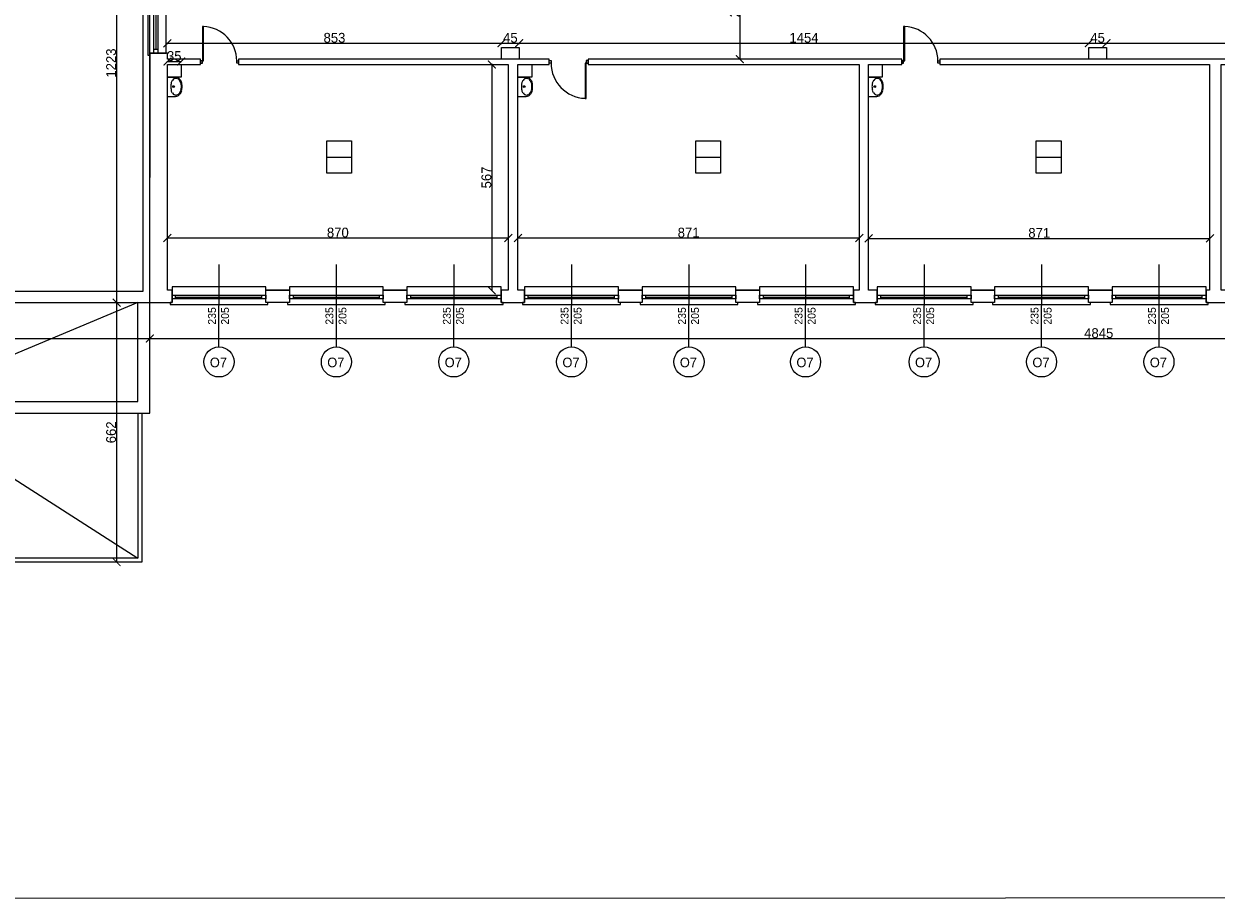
# Model space of a CAD drawing. Header units: centimetres. Extents: x -17621 to 77377, y -18613 to 66.
# Tile 114 of 173: x 28594 to 31638, y -18613 to -16378. Entities that reach past the tile are written whole.
import ezdxf

# ---------------------------------------------------------------- set-up
doc = ezdxf.new("R2010")
doc.units = ezdxf.units.CM
doc.layers.add('0-wymiarowanie rys.CAD', color=5, linetype='Continuous', lineweight=0, true_color=0x0000ff)
for name, color, linetype, lineweight in [('a_drzwi i okna', 2, 'Continuous', 0), ('a_inwentaryzacja', 141, 'Continuous', 0), ('a_wymiarowanie', 211, 'Continuous', 0), ('drzwi', 2, 'Continuous', 0), ('pomieszczenia', 191, 'Continuous', 5)]:
    doc.layers.add(name, color=color, linetype=linetype, lineweight=lineweight)
for name, color, linetype in [('PDF3_A220 ŚCIANY WEWNĘTRZNE', 7, 'Continuous'), ('PDF3_A310 STOLARKA ZEWNĘTRZNA', 7, 'Continuous'), ('PDF3_A720 MEBLE', 7, 'Continuous'), ('PDF3_WIDOKOWA', 7, 'Continuous')]:
    doc.layers.add(name, color=color, linetype=linetype)
doc.styles.add('PDF Century Gothic', font='GOTHIC.TTF')
doc.dimstyles.new('ISO-25', dxfattribs={"dimtxt": 25, "dimasz": 20, "dimexe": 0.6, "dimexo": 0.375, "dimtad": 1, "dimdec": 0, "dimtxsty": 'PDF Century Gothic', "dimblk": 'ARCHTICK', "dimcen": 2.5, "dimadec": 1, "dimazin": 0, "dimtfac": 1, "dimtdec": 0, "dimtmove": 0, "dimatfit": 3, "dimldrblk": 'ARCHTICK', "dimfxl": 2, "dimfxlon": 1, "dimarcsym": 0})

# ---------------------------------------------------------------- blocks, each defined once
blk = doc.blocks.new('_ArchTick')
at = {"color": 0, "linetype": 'ByBlock', "const_width": 0.15}
blk.add_lwpolyline([(-0.5, -0.5), (0.5, 0.5)], dxfattribs=at)
blk = doc.blocks.new('*D287')
at = {"layer": 'a_wymiarowanie', "color": 0, "lineweight": -2, "transparency": 16777216}
for p, q in [((28960.8, -16429.7), (28960.8, -16427.1)), ((28960.8, -16427.7), (29813.8, -16427.7)), ((29813.8, -16429.7), (29813.8, -16427.1))]:
    blk.add_line(p, q, dxfattribs=at)
at = {"layer": 'Defpoints', "color": 0, "transparency": 16777216}
for p in [(29813.8, -16427.7), (28960.8, -16453.3), (29813.8, -16453.5)]:
    blk.add_point(p, dxfattribs=at)
at = {"layer": 'a_wymiarowanie', "color": 0, "lineweight": -2, "transparency": 16777216, "xscale": 20, "yscale": 20, "zscale": 20, "rotation": 180}
blk.add_blockref('_ArchTick', (28960.8, -16427.7), dxfattribs=at)
at = {"layer": 'a_wymiarowanie', "color": 0, "lineweight": -2, "transparency": 16777216, "xscale": 20, "yscale": 20, "zscale": 20}
blk.add_blockref('_ArchTick', (29813.8, -16427.7), dxfattribs=at)
at = {"layer": 'a_wymiarowanie', "color": 0, "lineweight": 0, "transparency": 16777216, "insert": (29387.3, -16414), "char_height": 25, "attachment_point": 5, "style": 'PDF Century Gothic'}
blk.add_mtext('853', dxfattribs=at)
blk = doc.blocks.new('*D288')
at = {"layer": 'a_wymiarowanie', "color": 0, "lineweight": -2, "transparency": 16777216}
for p, q in [((29813.8, -16429.7), (29813.8, -16427.1)), ((29813.8, -16427.7), (29858.8, -16427.7)), ((29858.8, -16429.7), (29858.8, -16427.1))]:
    blk.add_line(p, q, dxfattribs=at)
at = {"layer": 'Defpoints', "color": 0, "transparency": 16777216}
for p in [(29858.8, -16427.7), (29813.8, -16453.5), (29858.8, -16438.5)]:
    blk.add_point(p, dxfattribs=at)
at = {"layer": 'a_wymiarowanie', "color": 0, "lineweight": -2, "transparency": 16777216, "xscale": 20, "yscale": 20, "zscale": 20, "rotation": 180}
blk.add_blockref('_ArchTick', (29813.8, -16427.7), dxfattribs=at)
at = {"layer": 'a_wymiarowanie', "color": 0, "lineweight": -2, "transparency": 16777216, "xscale": 20, "yscale": 20, "zscale": 20}
blk.add_blockref('_ArchTick', (29858.8, -16427.7), dxfattribs=at)
at = {"layer": 'a_wymiarowanie', "color": 0, "lineweight": 0, "transparency": 16777216, "insert": (29836.3, -16414), "char_height": 25, "attachment_point": 5, "style": 'PDF Century Gothic'}
blk.add_mtext('45', dxfattribs=at)
blk = doc.blocks.new('*D289')
at = {"layer": 'a_wymiarowanie', "color": 0, "lineweight": -2, "transparency": 16777216}
for p, q in [((29858.8, -16429.7), (29858.8, -16427.1)), ((29858.8, -16427.7), (31312.8, -16427.7)), ((31312.8, -16429.7), (31312.8, -16427.1))]:
    blk.add_line(p, q, dxfattribs=at)
at = {"layer": 'Defpoints', "color": 0, "transparency": 16777216}
for p in [(31312.8, -16427.7), (29858.8, -16438.5), (31312.8, -16438.5)]:
    blk.add_point(p, dxfattribs=at)
at = {"layer": 'a_wymiarowanie', "color": 0, "lineweight": -2, "transparency": 16777216, "xscale": 20, "yscale": 20, "zscale": 20, "rotation": 180}
blk.add_blockref('_ArchTick', (29858.8, -16427.7), dxfattribs=at)
at = {"layer": 'a_wymiarowanie', "color": 0, "lineweight": -2, "transparency": 16777216, "xscale": 20, "yscale": 20, "zscale": 20}
blk.add_blockref('_ArchTick', (31312.8, -16427.7), dxfattribs=at)
at = {"layer": 'a_wymiarowanie', "color": 0, "lineweight": 0, "transparency": 16777216, "insert": (30585.8, -16414), "char_height": 25, "attachment_point": 5, "style": 'PDF Century Gothic'}
blk.add_mtext('1454', dxfattribs=at)
blk = doc.blocks.new('*D290')
at = {"layer": 'a_wymiarowanie', "color": 0, "lineweight": -2, "transparency": 16777216}
for p, q in [((31312.8, -16429.7), (31312.8, -16427.1)), ((31312.8, -16427.7), (31357.8, -16427.7)), ((31357.8, -16429.7), (31357.8, -16427.1))]:
    blk.add_line(p, q, dxfattribs=at)
at = {"layer": 'Defpoints', "color": 0, "transparency": 16777216}
for p in [(31357.8, -16427.7), (31312.8, -16438.5), (31357.8, -16438.5)]:
    blk.add_point(p, dxfattribs=at)
at = {"layer": 'a_wymiarowanie', "color": 0, "lineweight": -2, "transparency": 16777216, "xscale": 20, "yscale": 20, "zscale": 20, "rotation": 180}
blk.add_blockref('_ArchTick', (31312.8, -16427.7), dxfattribs=at)
at = {"layer": 'a_wymiarowanie', "color": 0, "lineweight": -2, "transparency": 16777216, "xscale": 20, "yscale": 20, "zscale": 20}
blk.add_blockref('_ArchTick', (31357.8, -16427.7), dxfattribs=at)
at = {"layer": 'a_wymiarowanie', "color": 0, "lineweight": 0, "transparency": 16777216, "insert": (31335.3, -16414), "char_height": 25, "attachment_point": 5, "style": 'PDF Century Gothic'}
blk.add_mtext('45', dxfattribs=at)
blk = doc.blocks.new('*D291')
at = {"layer": 'a_wymiarowanie', "color": 0, "lineweight": -2, "transparency": 16777216}
for p, q in [((31357.8, -16429.7), (31357.8, -16427.1)), ((31357.8, -16427.7), (32829.8, -16427.7)), ((32829.8, -16429.7), (32829.8, -16427.1))]:
    blk.add_line(p, q, dxfattribs=at)
at = {"layer": 'Defpoints', "color": 0, "transparency": 16777216}
for p in [(32829.8, -16427.7), (31357.8, -16438.5), (32829.8, -16438.5)]:
    blk.add_point(p, dxfattribs=at)
at = {"layer": 'a_wymiarowanie', "color": 0, "lineweight": -2, "transparency": 16777216, "xscale": 20, "yscale": 20, "zscale": 20, "rotation": 180}
blk.add_blockref('_ArchTick', (31357.8, -16427.7), dxfattribs=at)
at = {"layer": 'a_wymiarowanie', "color": 0, "lineweight": -2, "transparency": 16777216, "xscale": 20, "yscale": 20, "zscale": 20}
blk.add_blockref('_ArchTick', (32829.8, -16427.7), dxfattribs=at)
at = {"layer": 'a_wymiarowanie', "color": 0, "lineweight": 0, "transparency": 16777216, "insert": (32093.8, -16414), "char_height": 25, "attachment_point": 5, "style": 'PDF Century Gothic'}
blk.add_mtext('1472', dxfattribs=at)
blk = doc.blocks.new('*D77')
at = {"layer": 'a_wymiarowanie', "color": 0, "lineweight": -2, "transparency": 16777216}
for p, q in [((28960.8, -16926.9), (28960.8, -16924.3)), ((28960.8, -16924.9), (29831.1, -16924.9)), ((29831.1, -16926.9), (29831.1, -16924.3))]:
    blk.add_line(p, q, dxfattribs=at)
at = {"layer": 'Defpoints', "color": 0, "transparency": 16777216}
for p in [(29831.1, -16924.9), (28960.8, -17058.6), (29831.1, -17058.6)]:
    blk.add_point(p, dxfattribs=at)
at = {"layer": 'a_wymiarowanie', "color": 0, "lineweight": -2, "transparency": 16777216, "xscale": 20, "yscale": 20, "zscale": 20, "rotation": 180}
blk.add_blockref('_ArchTick', (28960.8, -16924.9), dxfattribs=at)
at = {"layer": 'a_wymiarowanie', "color": 0, "lineweight": -2, "transparency": 16777216, "xscale": 20, "yscale": 20, "zscale": 20}
blk.add_blockref('_ArchTick', (29831.1, -16924.9), dxfattribs=at)
at = {"layer": 'a_wymiarowanie', "color": 0, "lineweight": 0, "transparency": 16777216, "insert": (29395.9, -16911.2), "char_height": 25, "attachment_point": 5, "style": 'PDF Century Gothic'}
blk.add_mtext('870', dxfattribs=at)
blk = doc.blocks.new('*D78')
at = {"layer": 'a_wymiarowanie', "color": 0, "lineweight": -2, "transparency": 16777216}
for p, q in [((29855.7, -16926.9), (29855.7, -16924.3)), ((29855.7, -16924.9), (30726.9, -16924.9)), ((30726.9, -16926.9), (30726.9, -16924.3))]:
    blk.add_line(p, q, dxfattribs=at)
at = {"layer": 'Defpoints', "color": 0, "transparency": 16777216}
for p in [(30726.9, -16924.9), (29855.7, -17058.6), (30726.9, -17058.6)]:
    blk.add_point(p, dxfattribs=at)
at = {"layer": 'a_wymiarowanie', "color": 0, "lineweight": -2, "transparency": 16777216, "xscale": 20, "yscale": 20, "zscale": 20, "rotation": 180}
blk.add_blockref('_ArchTick', (29855.7, -16924.9), dxfattribs=at)
at = {"layer": 'a_wymiarowanie', "color": 0, "lineweight": -2, "transparency": 16777216, "xscale": 20, "yscale": 20, "zscale": 20}
blk.add_blockref('_ArchTick', (30726.9, -16924.9), dxfattribs=at)
at = {"layer": 'a_wymiarowanie', "color": 0, "lineweight": 0, "transparency": 16777216, "insert": (30291.3, -16911.2), "char_height": 25, "attachment_point": 5, "style": 'PDF Century Gothic'}
blk.add_mtext('871', dxfattribs=at)
blk = doc.blocks.new('*D79')
at = {"layer": 'a_wymiarowanie', "color": 0, "lineweight": -2, "transparency": 16777216}
for p, q in [((30750.6, -16927.8), (30750.6, -16925.2)), ((30750.6, -16925.8), (31621.9, -16925.8)), ((31621.9, -16927.8), (31621.9, -16925.2))]:
    blk.add_line(p, q, dxfattribs=at)
at = {"layer": 'Defpoints', "color": 0, "transparency": 16777216}
for p in [(31621.9, -16925.8), (30750.6, -17058.6), (31621.9, -17058.6)]:
    blk.add_point(p, dxfattribs=at)
at = {"layer": 'a_wymiarowanie', "color": 0, "lineweight": -2, "transparency": 16777216, "xscale": 20, "yscale": 20, "zscale": 20, "rotation": 180}
blk.add_blockref('_ArchTick', (30750.6, -16925.8), dxfattribs=at)
at = {"layer": 'a_wymiarowanie', "color": 0, "lineweight": -2, "transparency": 16777216, "xscale": 20, "yscale": 20, "zscale": 20}
blk.add_blockref('_ArchTick', (31621.9, -16925.8), dxfattribs=at)
at = {"layer": 'a_wymiarowanie', "color": 0, "lineweight": 0, "transparency": 16777216, "insert": (31186.3, -16912), "char_height": 25, "attachment_point": 5, "style": 'PDF Century Gothic'}
blk.add_mtext('871', dxfattribs=at)
blk = doc.blocks.new('*D269')
at = {"layer": 'a_wymiarowanie', "color": 0, "lineweight": -2, "transparency": 16777216}
for p, q in [((28960.8, -16476.3), (28960.8, -16473.7)), ((28960.8, -16474.3), (28995.8, -16474.3)), ((28995.8, -16476.3), (28995.8, -16473.7))]:
    blk.add_line(p, q, dxfattribs=at)
at = {"layer": 'Defpoints', "color": 0, "transparency": 16777216}
for p in [(28960.8, -16482.1), (28995.8, -16474.3), (28995.8, -16482.1)]:
    blk.add_point(p, dxfattribs=at)
at = {"layer": 'a_wymiarowanie', "color": 0, "lineweight": -2, "transparency": 16777216, "xscale": 20, "yscale": 20, "zscale": 20, "rotation": 180}
blk.add_blockref('_ArchTick', (28960.8, -16474.3), dxfattribs=at)
at = {"layer": 'a_wymiarowanie', "color": 0, "lineweight": -2, "transparency": 16777216, "xscale": 20, "yscale": 20, "zscale": 20}
blk.add_blockref('_ArchTick', (28995.8, -16474.3), dxfattribs=at)
at = {"layer": 'a_wymiarowanie', "color": 0, "lineweight": 0, "transparency": 16777216, "insert": (28978.3, -16460.5), "char_height": 25, "attachment_point": 5, "style": 'PDF Century Gothic'}
blk.add_mtext('35', dxfattribs=at)
blk = doc.blocks.new('*D276')
at = {"layer": 'a_wymiarowanie', "color": 0, "lineweight": -2, "transparency": 16777216}
for p, q in [((30424.1, -16198.4), (30421.5, -16198.4)), ((30422.1, -16198.4), (30422.1, -16468.5)), ((30424.1, -16468.5), (30421.5, -16468.5))]:
    blk.add_line(p, q, dxfattribs=at)
at = {"layer": 'Defpoints', "color": 0, "transparency": 16777216}
for p in [(30432.3, -16198.4), (30422.1, -16468.5), (30432.3, -16468.5)]:
    blk.add_point(p, dxfattribs=at)
at = {"layer": 'a_wymiarowanie', "color": 0, "lineweight": -2, "transparency": 16777216, "xscale": 20, "yscale": 20, "zscale": 20}
for p, rotation in [((30422.1, -16198.4), 90), ((30422.1, -16468.5), 270)]:
    blk.add_blockref('_ArchTick', p, dxfattribs=dict(at, rotation=rotation))
at = {"layer": 'a_wymiarowanie', "color": 0, "lineweight": 0, "transparency": 16777216, "insert": (30408.4, -16333.5), "char_height": 25, "attachment_point": 5, "rotation": 90, "style": 'PDF Century Gothic'}
blk.add_mtext('270', dxfattribs=at)
blk = doc.blocks.new('*D279')
at = {"layer": 'a_wymiarowanie', "color": 0, "lineweight": -2, "transparency": 16777216}
for p, q in [((29790.9, -16482.1), (29788.3, -16482.1)), ((29788.9, -16482.1), (29788.9, -17058.6)), ((29790.9, -17058.6), (29788.3, -17058.6))]:
    blk.add_line(p, q, dxfattribs=at)
at = {"layer": 'Defpoints', "color": 0, "transparency": 16777216}
for p in [(29831.1, -16482.1), (29788.9, -17058.6), (29831.1, -17058.6)]:
    blk.add_point(p, dxfattribs=at)
at = {"layer": 'a_wymiarowanie', "color": 0, "lineweight": -2, "transparency": 16777216, "xscale": 20, "yscale": 20, "zscale": 20}
for p, rotation in [((29788.9, -16482.1), 90), ((29788.9, -17058.6), 270)]:
    blk.add_blockref('_ArchTick', p, dxfattribs=dict(at, rotation=rotation))
at = {"layer": 'a_wymiarowanie', "color": 0, "lineweight": 0, "transparency": 16777216, "insert": (29775.2, -16770.4), "char_height": 25, "attachment_point": 5, "rotation": 90, "style": 'PDF Century Gothic'}
blk.add_mtext('567', dxfattribs=at)
blk = doc.blocks.new('*D1083')
at = {"layer": '0-wymiarowanie rys.CAD', "color": 0, "linetype": 'Continuous', "lineweight": -2, "transparency": 16777216}
for p, q in [((28833, -15866.5), (28830.4, -15866.5)), ((28831, -15866.5), (28831, -17090)), ((28833, -17090), (28830.4, -17090))]:
    blk.add_line(p, q, dxfattribs=at)
at = {"layer": 'Defpoints', "color": 0, "linetype": 'Continuous', "transparency": 16777216}
for p in [(28917.6, -15866.5), (28831, -17090), (28915.1, -17090)]:
    blk.add_point(p, dxfattribs=at)
at = {"layer": '0-wymiarowanie rys.CAD', "color": 0, "linetype": 'Continuous', "lineweight": -2, "transparency": 16777216, "xscale": 20, "yscale": 20, "zscale": 20}
for p, rotation in [((28831, -15866.5), 90), ((28831, -17090), 270)]:
    blk.add_blockref('_ArchTick', p, dxfattribs=dict(at, rotation=rotation))
at = {"layer": '0-wymiarowanie rys.CAD', "color": 0, "linetype": 'Continuous', "transparency": 16777216, "insert": (28817.3, -16478.3), "char_height": 25, "attachment_point": 5, "rotation": 90, "style": 'PDF Century Gothic'}
blk.add_mtext('1223', dxfattribs=at)
blk = doc.blocks.new('*D1084')
at = {"layer": '0-wymiarowanie rys.CAD', "color": 0, "linetype": 'Continuous', "lineweight": -2, "transparency": 16777216}
for p, q in [((28915.9, -17179.7), (28915.9, -17182.3)), ((28915.9, -17181.7), (33760.5, -17181.7)), ((33760.5, -17179.7), (33760.5, -17182.3))]:
    blk.add_line(p, q, dxfattribs=at)
at = {"layer": 'Defpoints', "color": 0, "linetype": 'Continuous', "transparency": 16777216}
for p in [(28915.9, -17090), (33760.5, -17090), (33760.5, -17181.7)]:
    blk.add_point(p, dxfattribs=at)
at = {"layer": '0-wymiarowanie rys.CAD', "color": 0, "linetype": 'Continuous', "lineweight": -2, "transparency": 16777216, "xscale": 20, "yscale": 20, "zscale": 20, "rotation": 180}
blk.add_blockref('_ArchTick', (28915.9, -17181.7), dxfattribs=at)
at = {"layer": '0-wymiarowanie rys.CAD', "color": 0, "linetype": 'Continuous', "lineweight": -2, "transparency": 16777216, "xscale": 20, "yscale": 20, "zscale": 20}
blk.add_blockref('_ArchTick', (33760.5, -17181.7), dxfattribs=at)
at = {"layer": '0-wymiarowanie rys.CAD', "color": 0, "linetype": 'Continuous', "transparency": 16777216, "insert": (31338.2, -17167.9), "char_height": 25, "attachment_point": 5, "style": 'PDF Century Gothic'}
blk.add_mtext('4845', dxfattribs=at)
blk = doc.blocks.new('*D1173')
at = {"layer": '0-wymiarowanie rys.CAD', "color": 0, "linetype": 'Continuous', "lineweight": -2, "transparency": 16777216}
for p, q in [((28833, -17090), (28830.4, -17090)), ((28831, -17090), (28831, -17752.1)), ((28833, -17752.1), (28830.4, -17752.1))]:
    blk.add_line(p, q, dxfattribs=at)
at = {"layer": 'Defpoints', "color": 0, "linetype": 'Continuous', "transparency": 16777216}
for p in [(28885.4, -17090), (28831, -17752.1), (28885.4, -17752.1)]:
    blk.add_point(p, dxfattribs=at)
at = {"layer": '0-wymiarowanie rys.CAD', "color": 0, "linetype": 'Continuous', "lineweight": -2, "transparency": 16777216, "xscale": 20, "yscale": 20, "zscale": 20}
for p, rotation in [((28831, -17090), 90), ((28831, -17752.1), 270)]:
    blk.add_blockref('_ArchTick', p, dxfattribs=dict(at, rotation=rotation))
at = {"layer": '0-wymiarowanie rys.CAD', "color": 0, "linetype": 'Continuous', "transparency": 16777216, "insert": (28817.3, -17421), "char_height": 25, "attachment_point": 5, "rotation": 90, "style": 'PDF Century Gothic'}
blk.add_mtext('662', dxfattribs=at)
blk = doc.blocks.new('*D1175')
at = {"layer": '0-wymiarowanie rys.CAD', "color": 0, "linetype": 'Continuous', "lineweight": -2, "transparency": 16777216}
for p, q in [((27648.5, -17179.7), (27648.5, -17182.3)), ((27648.5, -17181.7), (28915.9, -17181.7)), ((28915.9, -17179.7), (28915.9, -17182.3))]:
    blk.add_line(p, q, dxfattribs=at)
at = {"layer": 'Defpoints', "color": 0, "linetype": 'Continuous', "transparency": 16777216}
for p in [(27648.5, -17090), (28915.9, -17090), (28915.9, -17181.7)]:
    blk.add_point(p, dxfattribs=at)
at = {"layer": '0-wymiarowanie rys.CAD', "color": 0, "linetype": 'Continuous', "lineweight": -2, "transparency": 16777216, "xscale": 20, "yscale": 20, "zscale": 20}
for p, rotation in [((27648.5, -17181.7), 180.0007654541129), ((28915.9, -17181.7), 0.0007654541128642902)]:
    blk.add_blockref('_ArchTick', p, dxfattribs=dict(at, rotation=rotation))
at = {"layer": '0-wymiarowanie rys.CAD', "color": 0, "linetype": 'Continuous', "transparency": 16777216, "insert": (28282.2, -17167.9), "char_height": 25, "attachment_point": 5, "rotation": 0.0008, "style": 'PDF Century Gothic'}
blk.add_mtext('1267', dxfattribs=at)

msp = doc.modelspace()

# ---------------------------------------------------------------- linework, layer by layer
at = {"layer": 'a_drzwi i okna'}
for p, q in [((29092.3, -16992.7), (29091.7, -17202.9)), ((29392, -16992.7), (29391.4, -17202.9)), ((29691.7, -16992.7), (29691.2, -17202.9)), ((29992.3, -16992.7), (29991.7, -17202.9)), ((30292, -16992.7), (30291.4, -17202.9)), ((30589.6, -16992.7), (30589, -17202.9)), ((30892.3, -16992.7), (30891.7, -17202.9)), ((31192, -16992.7), (31191.4, -17202.9)), ((31491.7, -16992.7), (31491.2, -17202.9))]:
    msp.add_line(p, q, dxfattribs=at)
for centre in [(29092.5, -17241.3), (29392.2, -17241.3), (29691.9, -17241.3), (29992.5, -17241.3), (30292.2, -17241.3), (30589.8, -17241.3), (30892.5, -17241.3), (31192.2, -17241.3), (31491.9, -17241.3)]:
    msp.add_circle(centre, 38.4, dxfattribs=at)
at = {"layer": 'a_inwentaryzacja', "lineweight": 25}
for points in [[(29045.4, -16482.1), (29045.4, -16468.5), (28960.8, -16468.5), (28960.8, -16453.3), (28915.9, -16453.3), (28915.1, -17090), (28972.6, -17090), (28972.6, -17057.8), (28960.8, -17057.8), (28960.8, -16482.1)], [(29858.8, -16468.5), (29813.8, -16468.5), (29813.8, -16438.5), (29858.8, -16438.5)], [(31357.8, -16468.5), (31312.8, -16468.5), (31312.8, -16438.5), (31357.8, -16438.5)], [(28960.8, -16482.1), (28995.8, -16482.1), (28995.8, -16514.2), (28960.8, -16514.2)], [(29935.3, -16468.5), (29142.6, -16468.5), (29142.6, -16482.1), (29831.1, -16482.1), (29831.1, -17057.8), (29812.5, -17057.8), (29812.5, -17090), (29872.6, -17090), (29872.6, -17057.8), (29855.7, -17057.8), (29855.7, -16482.1), (29935.3, -16482.1)], [(29855.7, -16482.1), (29890.7, -16482.1), (29890.7, -16514.2), (29855.7, -16514.2)], [(30035.2, -16482.1), (30726.9, -16482.1), (30726.9, -17057.8), (30712.5, -17057.8), (30712.5, -17090), (30772.6, -17090), (30772.6, -17057.8), (30750.6, -17057.8), (30750.6, -16482.1), (30835.3, -16482.1), (30835.3, -16468.5), (30035.2, -16468.5)], [(30750.6, -16482.1), (30785.6, -16482.1), (30785.6, -16514.2), (30750.6, -16514.2)], [(31735.3, -16468.5), (30932.4, -16468.5), (30932.4, -16482.1), (31620.9, -16482.1), (31620.9, -17057.8), (31612.5, -17057.8), (31612.5, -17090), (31672.6, -17090), (31672.6, -17057.8), (31650.6, -17057.8), (31650.6, -16482.1), (31735.3, -16482.1)], [(29212.2, -17057.8), (29272.3, -17057.8), (29272.3, -17090), (29212.2, -17090)], [(29512, -17057.8), (29572.1, -17057.8), (29572.1, -17090), (29512, -17090)], [(30112.2, -17057.8), (30172.4, -17057.8), (30172.4, -17090), (30112.2, -17090)], [(30412, -17057.8), (30472.1, -17057.8), (30472.1, -17090), (30412, -17090)], [(31012.2, -17057.8), (31072.4, -17057.8), (31072.4, -17090), (31012.2, -17090)], [(31312, -17057.8), (31372.1, -17057.8), (31372.1, -17090), (31312, -17090)]]:
    msp.add_lwpolyline(points, close=True, dxfattribs=at)
for points in [[(29272.3, -17057.8), (29212.2, -17057.8)], [(29572.1, -17057.8), (29512, -17057.8)], [(30172.4, -17057.8), (30112.2, -17057.8)], [(30472.1, -17057.8), (30412, -17057.8)], [(31072.4, -17057.8), (31012.2, -17057.8)], [(31372.1, -17057.8), (31312, -17057.8)]]:
    msp.add_lwpolyline(points, dxfattribs=at)
at = {"layer": 'drzwi'}
for points in [[(29050.3, -16472.7), (29045.4, -16472.7), (29045.4, -16478.8), (29050.3, -16478.8), (29050.3, -16472.7), (29053.2, -16472.7), (29053.2, -16385.3), (29050.3, -16385.3), (29050.3, -16472.7)], [(30840.1, -16472.7), (30835.3, -16472.7), (30835.3, -16478.8), (30840.1, -16478.8), (30840.1, -16472.7), (30843.1, -16472.7), (30843.1, -16385.3), (30840.1, -16385.3), (30840.1, -16472.7)], [(30030.2, -16478.5), (30035.2, -16478.5), (30035.2, -16472.1), (30030.2, -16472.1), (30030.2, -16478.5), (30027.2, -16478.5), (30027.2, -16568.4), (30030.2, -16568.4), (30030.2, -16478.5)]]:
    msp.add_lwpolyline(points, dxfattribs=at)
for points in [[(29137.7, -16472.7), (29142.6, -16472.7), (29142.6, -16478.8), (29137.7, -16478.8)], [(29940.2, -16478.5), (29935.2, -16478.5), (29935.2, -16472.1), (29940.2, -16472.1)], [(30927.5, -16472.7), (30932.4, -16472.7), (30932.4, -16478.8), (30927.5, -16478.8)]]:
    msp.add_lwpolyline(points, close=True, dxfattribs=at)
for centre, radius, start, end in [((29050.4, -16472.5), 87.3, 359.8945, 88.1637), ((30840.3, -16472.5), 87.3, 359.8945, 88.1637), ((30030.1, -16478.6), 89.8, 179.8945, 268.1637)]:
    msp.add_arc(centre, radius, start, end, dxfattribs=at)
at = {"layer": 'PDF3_A220 ŚCIANY WEWNĘTRZNE', "lineweight": 25}
for points in [[(29272.3, -17090), (29212.2, -17090)], [(29572.1, -17090), (29512, -17090)], [(30172.4, -17090), (30112.2, -17090)], [(30472.1, -17090), (30412, -17090)], [(31072.4, -17090), (31012.2, -17090)], [(31372.1, -17090), (31312, -17090)]]:
    msp.add_lwpolyline(points, dxfattribs=at)
at = {"layer": 'PDF3_A310 STOLARKA ZEWNĘTRZNA', "lineweight": 5}
for points in [[(28957.4, -16212.8), (28915.9, -16212.8), (28915.9, -16207.7), (28910.8, -16207.7), (28910.8, -16453.3), (28910.8, -16458.4), (28915.9, -16458.4), (28915.9, -16453.3), (28957.4, -16453.3)], [(28936.2, -16212.8), (28936.2, -16223), (28936.2, -16443.1), (28936.2, -16453.3), (28926.1, -16453.3), (28926.1, -16443.1), (28926.1, -16223), (28926.1, -16212.8)], [(28972.6, -17049.3), (28972.6, -17090), (28967.6, -17090), (28967.6, -17095.1), (29212.2, -17095.1), (29217.3, -17095.1), (29217.3, -17090), (29212.2, -17090), (29212.2, -17049.3)], [(28972.6, -17070.5), (28981.9, -17070.5), (29202.1, -17070.5), (29212.2, -17070.5), (29212.2, -17079.8), (29202.1, -17079.8), (28981.9, -17079.8), (28972.6, -17079.8)], [(29272.3, -17049.3), (29272.3, -17090), (29267.3, -17090), (29267.3, -17095.1), (29512, -17095.1), (29517, -17095.1), (29517, -17090), (29512, -17090), (29512, -17049.3)], [(29272.3, -17070.5), (29282.5, -17070.5), (29502.6, -17070.5), (29512, -17070.5), (29512, -17079.8), (29502.6, -17079.8), (29282.5, -17079.8), (29272.3, -17079.8)], [(29572.1, -17049.3), (29572.1, -17090), (29567, -17090), (29567, -17095.1), (29812.5, -17095.1), (29817.6, -17095.1), (29817.6, -17090), (29812.5, -17090), (29812.5, -17049.3)], [(29572.1, -17070.5), (29582.2, -17070.5), (29802.4, -17070.5), (29812.5, -17070.5), (29812.5, -17079.8), (29802.4, -17079.8), (29582.2, -17079.8), (29572.1, -17079.8)], [(29872.6, -17049.3), (29872.6, -17090), (29867.6, -17090), (29867.6, -17095.1), (30112.2, -17095.1), (30117.3, -17095.1), (30117.3, -17090), (30112.2, -17090), (30112.2, -17049.3)], [(29872.6, -17070.5), (29881.9, -17070.5), (30102.1, -17070.5), (30112.2, -17070.5), (30112.2, -17079.8), (30102.1, -17079.8), (29881.9, -17079.8), (29872.6, -17079.8)], [(30172.4, -17049.3), (30172.4, -17090), (30167.3, -17090), (30167.3, -17095.1), (30412, -17095.1), (30417, -17095.1), (30417, -17090), (30412, -17090), (30412, -17049.3)], [(30172.4, -17070.5), (30182.5, -17070.5), (30402.6, -17070.5), (30412, -17070.5), (30412, -17079.8), (30402.6, -17079.8), (30182.5, -17079.8), (30172.4, -17079.8)], [(30472.1, -17049.3), (30472.1, -17090), (30467, -17090), (30467, -17095.1), (30712.5, -17095.1), (30717.6, -17095.1), (30717.6, -17090), (30712.5, -17090), (30712.5, -17049.3)], [(30472.1, -17070.5), (30482.2, -17070.5), (30702.4, -17070.5), (30712.5, -17070.5), (30712.5, -17079.8), (30702.4, -17079.8), (30482.2, -17079.8), (30472.1, -17079.8)], [(30772.6, -17049.3), (30772.6, -17090), (30767.6, -17090), (30767.6, -17095.1), (31012.2, -17095.1), (31017.3, -17095.1), (31017.3, -17090), (31012.2, -17090), (31012.2, -17049.3)], [(30772.6, -17070.5), (30781.9, -17070.5), (31002.1, -17070.5), (31012.2, -17070.5), (31012.2, -17079.8), (31002.1, -17079.8), (30781.9, -17079.8), (30772.6, -17079.8)], [(31072.4, -17049.3), (31072.4, -17090), (31067.3, -17090), (31067.3, -17095.1), (31312, -17095.1), (31317, -17095.1), (31317, -17090), (31312, -17090), (31312, -17049.3)], [(31072.4, -17070.5), (31082.5, -17070.5), (31302.6, -17070.5), (31312, -17070.5), (31312, -17079.8), (31302.6, -17079.8), (31082.5, -17079.8), (31072.4, -17079.8)], [(31372.1, -17049.3), (31372.1, -17090), (31367, -17090), (31367, -17095.1), (31612.5, -17095.1), (31617.6, -17095.1), (31617.6, -17090), (31612.5, -17090), (31612.5, -17049.3)], [(31372.1, -17070.5), (31382.2, -17070.5), (31602.4, -17070.5), (31612.5, -17070.5), (31612.5, -17079.8), (31602.4, -17079.8), (31382.2, -17079.8), (31372.1, -17079.8)]]:
    msp.add_lwpolyline(points, close=True, dxfattribs=at)
for points in [[(28931.1, -16223), (28931.1, -16443.1)], [(28926.1, -16443.1), (28936.2, -16443.1)], [(28981.9, -17079.8), (28981.9, -17070.5)], [(29202.1, -17079.8), (29202.1, -17070.5)], [(29282.5, -17079.8), (29282.5, -17070.5)], [(29502.6, -17079.8), (29502.6, -17070.5)], [(29582.2, -17079.8), (29582.2, -17070.5)], [(29802.4, -17079.8), (29802.4, -17070.5)], [(29881.9, -17079.8), (29881.9, -17070.5)], [(30102.1, -17079.8), (30102.1, -17070.5)], [(30182.5, -17079.8), (30182.5, -17070.5)], [(30402.6, -17079.8), (30402.6, -17070.5)], [(30482.2, -17079.8), (30482.2, -17070.5)], [(30702.4, -17079.8), (30702.4, -17070.5)], [(30781.9, -17079.8), (30781.9, -17070.5)], [(31002.1, -17079.8), (31002.1, -17070.5)], [(31082.5, -17079.8), (31082.5, -17070.5)], [(31302.6, -17079.8), (31302.6, -17070.5)], [(31382.2, -17079.8), (31382.2, -17070.5)], [(31602.4, -17079.8), (31602.4, -17070.5)], [(28981.9, -17075.6), (29202.1, -17075.6)], [(29282.5, -17075.6), (29502.6, -17075.6)], [(29582.2, -17075.6), (29802.4, -17075.6)], [(29881.9, -17075.6), (30102.1, -17075.6)], [(30182.5, -17075.6), (30402.6, -17075.6)], [(30482.2, -17075.6), (30702.4, -17075.6)], [(30781.9, -17075.6), (31002.1, -17075.6)], [(31082.5, -17075.6), (31302.6, -17075.6)], [(31382.2, -17075.6), (31602.4, -17075.6)]]:
    msp.add_lwpolyline(points, dxfattribs=at)
at = {"layer": 'PDF3_A720 MEBLE', "lineweight": 0}
for points in [[(28981.1, -16564.2), (28960.8, -16564.2), (28960.8, -16514.2), (28981.1, -16514.2)], [(29876, -16564.2), (29855.7, -16564.2), (29855.7, -16514.2), (29876, -16514.2)], [(30770.9, -16564.2), (30750.6, -16564.2), (30750.6, -16514.2), (30770.9, -16514.2)]]:
    msp.add_lwpolyline(points, dxfattribs=at)
for points in [[(28986.8, -16518.8, 0.138478), (28982.6, -16517.6, 0.138478), (28978.4, -16518.8)], [(29881.7, -16518.8, 0.138478), (29877.5, -16517.6, 0.138478), (29873.3, -16518.8)], [(30776.7, -16518.8, 0.138478), (30772.5, -16517.6, 0.138478), (30768.3, -16518.8)], [(28970.7, -16529.3, 0.068272), (28969.5, -16538.3, 0.068272), (28970.7, -16547.3)], [(28995.3, -16547.3, 0.068248), (28996.5, -16538.3, 0.068272), (28995.3, -16529.3)], [(28996.9, -16548.2, 0.068248), (28998.2, -16538.3, 0.068273), (28996.9, -16528.4)], [(29865.6, -16529.3, 0.068272), (29864.4, -16538.3, 0.068272), (29865.6, -16547.3)], [(29890.3, -16547.3, 0.068248), (29891.5, -16538.3, 0.068272), (29890.3, -16529.3)], [(29891.8, -16548.2, 0.068248), (29893.2, -16538.3, 0.068273), (29891.8, -16528.4)], [(30760.6, -16529.3, 0.068272), (30759.4, -16538.3, 0.068272), (30760.6, -16547.3)], [(30785.2, -16547.3, 0.068248), (30786.5, -16538.3, 0.068272), (30785.2, -16529.3)], [(30786.8, -16548.2, 0.068248), (30788.2, -16538.3, 0.068273), (30786.8, -16528.4)], [(28978.4, -16558.7, 0.138479), (28982.6, -16559.9, 0.138478), (28986.8, -16558.7)], [(29873.3, -16558.7, 0.138479), (29877.5, -16559.9, 0.138478), (29881.7, -16558.7)], [(30768.3, -16558.7, 0.138479), (30772.5, -16559.9, 0.138478), (30776.7, -16558.7)]]:
    msp.add_lwpolyline(points, format="xyb", dxfattribs=at)
for centre in [(28976.6, -16538.3), (29871.6, -16538.3), (30766.6, -16538.3)]:
    msp.add_circle(centre, 2.12, dxfattribs=at)
for centre, radius, start, end in [((28992.7, -16535.8), 23.3, 145.9881, 164.3847), ((28986.8, -16531.5), 15.7, 121.5434, 145.9882), ((28981.7, -16525.6), 11.4, 58.4711, 90.0072), ((28979.2, -16531.5), 15.7, 34.0263, 58.4712), ((28977.5, -16531.5), 19, 34.0265, 58.471), ((28972.4, -16535.8), 23.3, 15.6299, 34.0264), ((28971.6, -16535.8), 26.7, 15.6298, 34.0265), ((29887.7, -16535.8), 23.3, 145.9881, 164.3847), ((29881.8, -16531.5), 15.7, 121.5434, 145.9882), ((29876.7, -16525.6), 11.4, 58.4711, 90.0072), ((29874.1, -16531.5), 15.7, 34.0263, 58.4712), ((29872.5, -16531.5), 19, 34.0265, 58.471), ((29867.4, -16535.8), 23.3, 15.6299, 34.0264), ((29866.5, -16535.8), 26.7, 15.6298, 34.0265), ((30782.7, -16535.8), 23.3, 145.9881, 164.3847), ((30776.7, -16531.5), 15.7, 121.5434, 145.9882), ((30771.6, -16525.6), 11.4, 58.4711, 90.0072), ((30769.1, -16531.5), 15.7, 34.0263, 58.4712), ((30767.4, -16531.5), 19, 34.0265, 58.471), ((30762.3, -16535.8), 23.3, 15.6299, 34.0264), ((30761.5, -16535.8), 26.7, 15.6298, 34.0265), ((28992.7, -16541.7), 23.3, 195.6299, 214.0264), ((28986.8, -16545.9), 15.7, 214.0263, 238.4712), ((28979.2, -16545.9), 15.7, 301.549, 325.9936), ((28977.5, -16545.9), 19, 301.549, 325.9936), ((28972.4, -16541.7), 23.3, 325.9936, 344.3902), ((28971.6, -16541.7), 26.7, 325.9937, 344.3901), ((29887.7, -16541.7), 23.3, 195.6299, 214.0264), ((29881.8, -16545.9), 15.7, 214.0263, 238.4712), ((29874.1, -16545.9), 15.7, 301.549, 325.9936), ((29872.5, -16545.9), 19, 301.549, 325.9936), ((29867.4, -16541.7), 23.3, 325.9936, 344.3902), ((29866.5, -16541.7), 26.7, 325.9937, 344.3901), ((30782.7, -16541.7), 23.3, 195.6299, 214.0264), ((30776.7, -16545.9), 15.7, 214.0263, 238.4712), ((30769.1, -16545.9), 15.7, 301.549, 325.9936), ((30767.4, -16545.9), 19, 301.549, 325.9936), ((30762.3, -16541.7), 23.3, 325.9936, 344.3902), ((30761.5, -16541.7), 26.7, 325.9937, 344.3901), ((28981.7, -16551.9), 11.4, 270.0128, 301.549), ((29876.7, -16551.9), 11.4, 270.0128, 301.549), ((30771.6, -16551.9), 11.4, 270.0128, 301.549)]:
    msp.add_arc(centre, radius, start, end, dxfattribs=at)
at = {"layer": 'PDF3_WIDOKOWA', "color": 7, "lineweight": 5, "true_color": 0xffffff}
msp.add_lwpolyline([(23255.5, -18612.7), (23255.5, -5688.3), (38944.3, -5683.2), (38944.3, -18607.7)], close=True, dxfattribs=at)
at = {"layer": 'PDF3_WIDOKOWA', "lineweight": 5}
for points in [[(28915.9, -15866.5), (27648.5, -15866.5), (27648.5, -17090), (28915.9, -17090)], [(28899, -15896.2), (27678.9, -15896.2), (27678.9, -17060.3), (28899, -17060.3)]]:
    msp.add_lwpolyline(points, close=True, dxfattribs=at)
for points in [[(27663.7, -17090), (27663.7, -17371.9), (28915.9, -17371.9), (28915.9, -17090)], [(27693.3, -17090), (27693.3, -17342.3), (28885.4, -17342.3), (28885.4, -17090), (28281.8, -17342.3), (27694.2, -17090)], [(28895.6, -17371.9), (28895.6, -17752.1), (28297.8, -17752.1), (28297.8, -17371.9)], [(28885.4, -17371.9), (28885.4, -17741.9), (28308, -17741.9), (28308, -17371.9), (28885.4, -17741.9)]]:
    msp.add_lwpolyline(points, dxfattribs=at)
at = {"layer": 'pomieszczenia'}
for p, q in [((29367.5, -16718.3), (29430.6, -16718.3)), ((30309.7, -16718.3), (30372.7, -16718.3)), ((31178.8, -16718.3), (31241.9, -16718.3))]:
    msp.add_line(p, q, dxfattribs=at)
for points in [[(29367.5, -16677.1), (29430.6, -16677.1), (29430.6, -16759.5), (29367.5, -16759.5)], [(30309.7, -16677.1), (30372.7, -16677.1), (30372.7, -16759.5), (30309.7, -16759.5)], [(31178.8, -16677.1), (31241.9, -16677.1), (31241.9, -16759.5), (31178.8, -16759.5)]]:
    msp.add_lwpolyline(points, close=True, dxfattribs=at)

# ---------------------------------------------------------------- texts
at = {"layer": 'a_drzwi i okna', "char_height": 20, "attachment_point": 1, "rotation": 90, "style": 'PDF Century Gothic'}
for insert in [(29064.7, -17146.2), (29364.4, -17146.2), (29664.1, -17146.2), (29964.7, -17146.2), (30264.4, -17146.2), (30562, -17146.2), (30864.7, -17146.2), (31164.4, -17146.2), (31464.1, -17146.2)]:
    msp.add_mtext_dynamic_manual_height_columns('235\\P205', width=179.816, gutter_width=12.5, heights=[162.8], dxfattribs=dict(at, insert=insert))
at = {"layer": 'a_drzwi i okna', "char_height": 24.55, "attachment_point": 7, "style": 'PDF Century Gothic'}
for insert in [(29069.2, -17255.2), (29368.9, -17255.2), (29668.6, -17255.2), (29969.2, -17255.2), (30268.9, -17255.2), (30566.5, -17255.2), (30869.2, -17255.2), (31168.9, -17255.2), (31468.6, -17255.2)]:
    msp.add_mtext_dynamic_manual_height_columns('O7', width=220.698, gutter_width=15.3, heights=[199.8], dxfattribs=dict(at, insert=insert))

# ---------------------------------------------------------------- dimensions: what is measured, and where the dimension line sits
at = {"layer": '0-wymiarowanie rys.CAD', "linetype": 'Continuous'}
for base, p1, p2, picture, middle in [((28831.0124, -17089.9708), (28917.5982, -15866.5449), (28915.0582, -17089.9708), '*D1083', (28817.2586, -16478.2578)), ((28831, -17752.1), (28885.4, -17090), (28885.4, -17752.1), '*D1173', (28817.3, -17421))]:
    dim = msp.add_linear_dim(base=base, p1=p1, p2=p2, angle=90, dimstyle='ISO-25', dxfattribs=at)
    dim.commit()
    dim.dimension.update_dxf_attribs({"geometry": picture, "text_midpoint": middle})
dim = msp.add_aligned_dim(p1=(27648.5, -17090), p2=(28915.9, -17090), distance=-91.7, dimstyle='ISO-25', dxfattribs=at)
dim.commit()
dim.dimension.update_dxf_attribs({"geometry": '*D1175', "text_midpoint": (28282.2, -17167.9)})
dim = msp.add_linear_dim(base=(33760.5, -17181.7), p1=(28915.9, -17090), p2=(33760.5, -17090), dimstyle='ISO-25', dxfattribs=at)
dim.commit()
dim.dimension.update_dxf_attribs({"geometry": '*D1084', "text_midpoint": (31338.2, -17167.9)})
at = {"layer": 'a_wymiarowanie', "lineweight": 0}
dim = msp.add_linear_dim(base=(30422.1, -16468.5), p1=(30432.3, -16198.4), p2=(30432.3, -16468.5), angle=90, dimstyle='ISO-25', dxfattribs=at)
dim.commit()
dim.dimension.update_dxf_attribs({"geometry": '*D276', "text_midpoint": (30408.4, -16333.5)})
for base, p1, p2, picture, middle in [((29813.8, -16427.7), (28960.8, -16453.3), (29813.8, -16453.5), '*D287', (29387.3, -16414)), ((29831.1, -16924.9), (28960.8, -17058.6), (29831.1, -17058.6), '*D77', (29395.9, -16911.2)), ((30726.9, -16924.9), (29855.7, -17058.6), (30726.9, -17058.6), '*D78', (30291.3, -16911.2)), ((31621.9, -16925.8), (30750.6, -17058.6), (31621.9, -17058.6), '*D79', (31186.3, -16912))]:
    dim = msp.add_linear_dim(base=base, p1=p1, p2=p2, dimstyle='ISO-25', dxfattribs=at)
    dim.commit()
    dim.dimension.update_dxf_attribs({"geometry": picture, "text_midpoint": middle})
for base, p1, p2, picture, middle in [((29858.8, -16427.7), (29813.8, -16453.5), (29858.8, -16438.5), '*D288', (29836.3, -16414)), ((31312.8, -16427.7), (29858.8, -16438.5), (31312.8, -16438.5), '*D289', (30585.8, -16414)), ((31357.8, -16427.7), (31312.8, -16438.5), (31357.8, -16438.5), '*D290', (31335.3, -16414)), ((32829.8, -16427.7), (31357.8, -16438.5), (32829.8, -16438.5), '*D291', (32093.8, -16414))]:
    dim = msp.add_linear_dim(base=base, p1=p1, p2=p2, dimstyle='ISO-25', override={"dimtmove": 1}, dxfattribs=at)
    dim.commit()
    dim.dimension.update_dxf_attribs({"geometry": picture, "text_midpoint": middle})
dim = msp.add_linear_dim(base=(28995.8, -16474.3), p1=(28960.8, -16482.1), p2=(28995.8, -16482.1), dimstyle='ISO-25', dxfattribs=at)
dim.commit()
dim.dimension.update_dxf_attribs({"geometry": '*D269', "text_midpoint": (28978.3, -16474.3), "dimtype": 160})
dim = msp.add_linear_dim(base=(29788.9, -17058.6), p1=(29831.1, -16482.1), p2=(29831.1, -17058.6), angle=90, text='567', dimstyle='ISO-25', dxfattribs=at)
dim.commit()
dim.dimension.update_dxf_attribs({"geometry": '*D279', "text_midpoint": (29775.2, -16770.4)})

doc.saveas('drawing.dxf')
